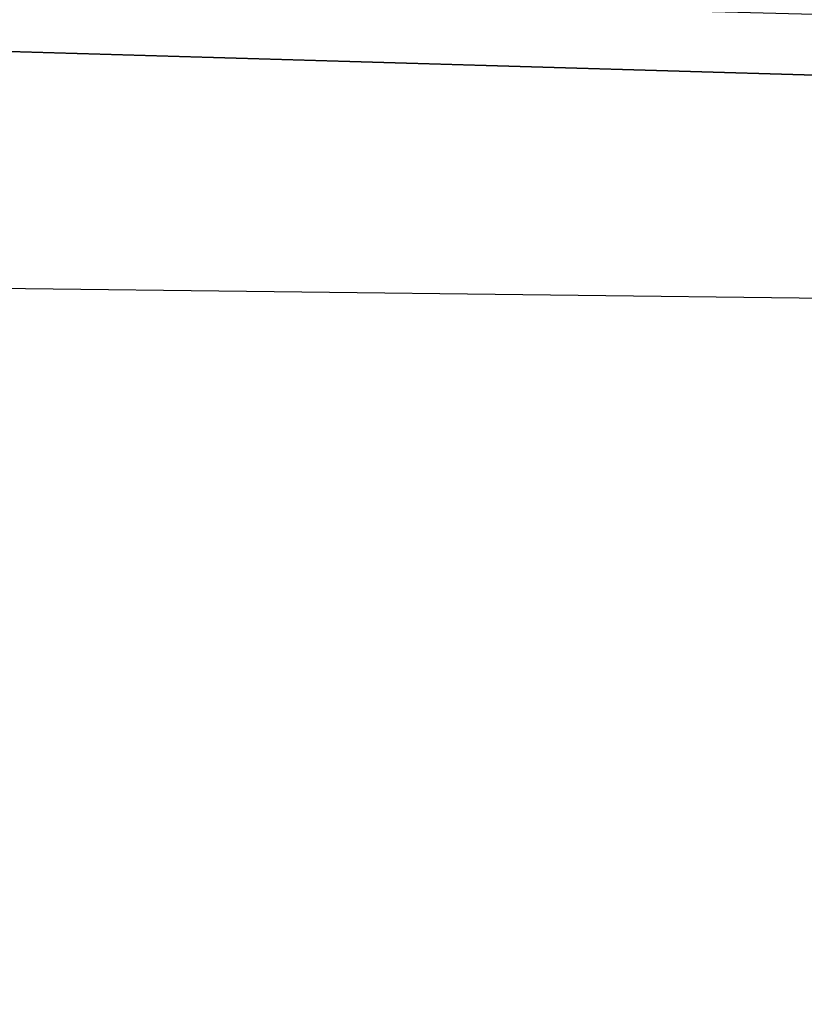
# Model space of a CAD drawing. Extents: x -0.0211 to 0.021, y -0.0168 to 0.0167.
# Tile 67 of 256: x -0.011111 to -0.010875, y -0.005627 to -0.005331. Entities that reach past the tile are written whole.
import ezdxf

# ---------------------------------------------------------------- set-up
doc = ezdxf.new("R2010")
doc.units = 0
doc.layers.add('mesh', color=7, linetype='CONTINUOUS')

msp = doc.modelspace()

# ---------------------------------------------------------------- meshes
at = {"layer": 'mesh'}
mesh = msp.add_polyface(dxfattribs=at)
corners = [(-0.0070302, -0.00546044, -0.00372626), (-0.00698114, -0.00543254, -0.00468382), (-0.0172805, -0.00515844, 0.0183351), (-0.01682921, -0.00534303, 0.01851743), (-0.01231991, -0.00552447, 0.02025977), (-0.01251677, -0.00550285, 0.02025977), (-0.01249175, -0.00546444, 0.02080023), (-0.01231892, -0.0053027, 0.0219724), (-0.01251347, -0.00523791, 0.02208001), (-0.01253169, -0.00518552, 0.02220907), (-0.01218287, -0.00521995, 0.02242895), (-0.01213732, -0.00534946, 0.02201157), (-0.01236134, -0.00517385, 0.02237996), (-0.01254905, -0.0051356, 0.02233207), (-0.0119614, -0.0054199, 0.02205675), (-0.01224241, -0.00506022, 0.02282944), (-0.01191553, -0.00521532, 0.02297177), (-0.01179591, -0.00551314, 0.02210703), (-0.01207325, -0.0051271, 0.02289684), (-0.01228436, -0.00546847, 0.02112911), (-0.01209477, -0.00551392, 0.02114839), (-0.0119542, -0.00490081, 0.0238701), (-0.01177342, -0.00532289, 0.0230524), (-0.01190984, -0.00558504, 0.02117083), (-0.01250698, -0.00526995, 0.0219375), (-0.01251677, -0.00550285, 0.01424708), (-0.01231991, -0.00552447, 0.01424708), (-0.01247687, -0.00550285, 0.01378348), (-0.01225126, -0.00551614, 0.01367842), (-0.01243197, -0.00550285, 0.01363674), (-0.011863, -0.00562725, 0.01376996), (-0.01186937, -0.00555978, 0.01323274), (-0.01205528, -0.00555733, 0.01372463), (-0.01205409, -0.00551673, 0.01314206), (-0.01174379, -0.00551767, 0.01266406), (-0.01193529, -0.00550285, 0.0125666), (-0.00696902, -0.00528759, -0.00644109), (-0.00699891, -0.00518181, -0.00714832), (-0.01560881, -0.00550285, 0.0190105), (-0.01222728, -0.00550285, 0.01305804), (-0.0121212, -0.00556244, 0.02025977), (-0.01247727, -0.0054422, 0.02111303), (-0.0121212, -0.00556244, 0.01424708)]
mesh.append_faces([[corners[k] for k in face] for face in [(0, 1, 2, 2), (2, 3, 0, 0), (4, 5, 6, 6), (7, 8, 9, 9), (7, 10, 11, 11), (7, 12, 10, 10), (9, 12, 7, 7), (9, 13, 12, 12), (10, 14, 11, 11), (10, 15, 14, 14), (12, 15, 10, 10), (14, 16, 17, 17), (14, 18, 16, 16), (15, 18, 14, 14), (19, 4, 6, 6), (20, 4, 19, 19), (16, 21, 22, 22), (23, 14, 17, 17), (20, 14, 23, 23), (20, 11, 14, 14), (19, 11, 20, 20), (19, 7, 11, 11), (24, 7, 19, 19), (24, 8, 7, 7), (25, 4, 26, 26), (25, 5, 4, 4), (27, 28, 29, 29), (27, 26, 28, 28), (25, 26, 27, 27), (30, 31, 32, 32), (33, 31, 34, 34), (33, 32, 31, 31), (28, 32, 33, 33), (34, 35, 33, 33), (36, 37, 2, 2), (38, 29, 39, 39), (40, 20, 23, 23), (24, 19, 41, 41), (19, 6, 41, 41), (20, 40, 4, 4), (26, 40, 42, 42), (26, 4, 40, 40), (28, 26, 42, 42), (28, 39, 29, 29), (28, 33, 39, 39), (28, 42, 32, 32), (33, 35, 39, 39)]])

doc.saveas('drawing.dxf')
